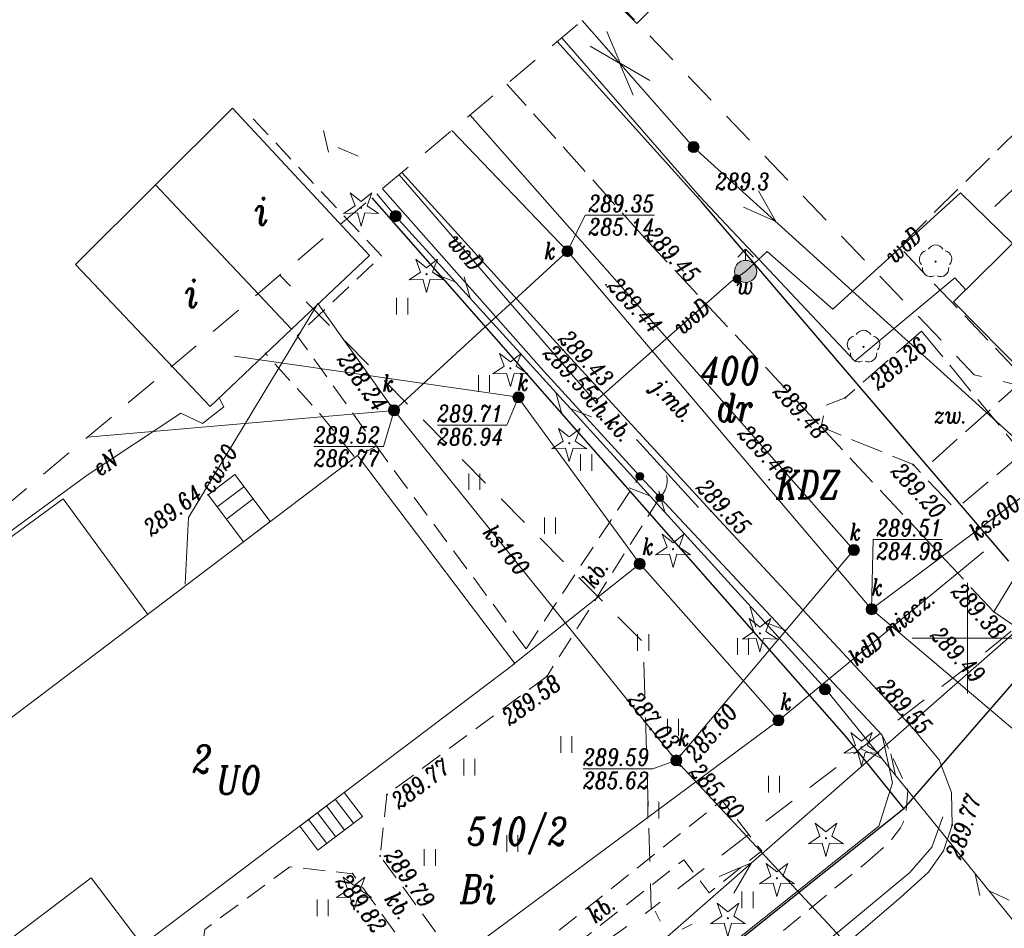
# Model space of a CAD drawing. Header units: metres. Extents: x -1 to 7476305, y 0 to 5497191.
# Tile 5 of 115: x 7474857 to 7474902, y 5496637 to 5496678. Entities that reach past the tile are written whole.
import ezdxf
from ezdxf.enums import TextEntityAlignment as Align

# ---------------------------------------------------------------- set-up
doc = ezdxf.new("R2010")
doc.units = ezdxf.units.M
for name, pattern in [('EGBK02-500', [2, 1.5, -0.5]), ('EGBO02-500', [2.5, 1.5, -1]), ('KTCR02-500', [1.5, 1, -0.5]), ('KTJZ01-500', [2, 1.5, -0.5])]:
    doc.linetypes.add(name, pattern=pattern)
for name, color, linetype, lineweight, true_color in [('EGBB01', 7, 'Continuous', 5, 0x0a0909), ('EGBD03', 7, 'Continuous', 5, 0x0a0909), ('EGBD03_11', 7, 'Continuous', 5, 0x0a0909), ('EGBK02', 7, 'Continuous', 5, 0x0a0909), ('EGBO02', 7, 'Continuous', 5, 0x0a0909), ('KTCR02', 7, 'Continuous', 5, 0x0a0909), ('KTJZ01', 7, 'Continuous', 5, 0x0a0909), ('KTKR01', 7, 'Continuous', 5, 0x0a0909), ('KTOK01', 7, 'Continuous', 5, 0x0a0909), ('KTOK05_01', 7, 'Continuous', 5, 0x0a0909), ('KTOK06', 7, 'Continuous', 5, 0x0a0909), ('OBOP01_01', 7, 'Continuous', 5, 0x0a0909), ('OBOP02_01', 7, 'Continuous', 5, 0x0a0909), ('PTTU04', 7, 'Continuous', 5, 0x0a0909), ('RTPW01', 7, 'Continuous', 5, 0x0a0909), ('RTPW02', 7, 'Continuous', 5, 0x0a0909), ('suepnn', 7, 'Continuous', 5, 0x0a0909), ('SUPC_01', 7, 'Continuous', 5, 0x0a0909), ('SUPE_01', 7, 'Continuous', 5, 0x0a0909), ('SUPK_01', 7, 'Continuous', 5, 0x0a0909), ('SUPS01_05', 7, 'Continuous', 5, 0x0a0909), ('SUPW_01', 7, 'Continuous', 5, 0x0a0909), ('SUSM01', 7, 'Continuous', 5, 0x0a0909), ('SUSM04_01_E', 7, 'Continuous', 5, 0x0a0909), ('SUSM04_01_T', 7, 'Continuous', 5, 0x0a0909), ('sutp', 7, 'Continuous', 5, 0x0a0909), ('SUUS02', 7, 'Continuous', 5, 0x0a0909), ('SUUS15_05_K', 7, 'Continuous', 5, 0x0a0909), ('SUUS25_W', 7, 'Continuous', 5, 0x0a0909), ('SZOPO_905_L', 7, 'Continuous', 5, 0x0a0909), ('Warstwa 1', 7, 'Continuous', 5, 0x0a0909)]:
    doc.layers.add(name, color=color, linetype=linetype, lineweight=lineweight, true_color=true_color)
doc.styles.add('Style-ITALIC_1250', font='ITALIC_1250.shx')
doc.linetypes.add('KTOK01-500', pattern='A,1.75,[13,dgnlstyle-rozp_2015.shx,S=0.002778,R=0,X=0,Y=0],1.75', length=3.5)
doc.linetypes.add('KTOK05_01-500', pattern='A,3.75,[13,dgnlstyle-rozp_2015.shx,S=0.002778,R=0,X=0,Y=0],3.75', length=7.5)

# ---------------------------------------------------------------- blocks, each defined once
blk = doc.blocks.new('905L')
at = {"layer": 'SZOPO_905_L', "color": 18, "linetype": 'Continuous', "lineweight": 13, "true_color": 0x0a0909}
blk.add_arc((-1.05, 0), 1.05, 0, 60, dxfattribs=at)
blk = doc.blocks.new('SUUS15_05_K')
at = {"layer": 'SUUS15_05_K', "linetype": 'Continuous', "lineweight": 13, "true_color": 0x7a7a7a}
h = blk.add_hatch(color=8, dxfattribs=at)
edge = h.paths.add_edge_path()
edge.add_arc((0, 0), 0.25, 0, 360)
at = {"layer": 'SUUS15_05_K', "color": 36, "linetype": 'Continuous', "lineweight": 13, "true_color": 0x803300}
blk.add_circle((0, 0), 0.25, dxfattribs=at)
blk = doc.blocks.new('510_1')
at = {"layer": 'SUSM04_01_T', "linetype": 'Continuous', "lineweight": 13, "true_color": 0x7a7a7a}
h = blk.add_hatch(color=8, dxfattribs=at)
edge = h.paths.add_edge_path()
edge.add_arc((0, 0), 0.25, 0, 360)
at = {"layer": 'SUSM04_01_T', "color": 18, "linetype": 'Continuous', "lineweight": 13, "true_color": 0x0a0909}
blk.add_circle((0, 0), 0.25, dxfattribs=at)
blk = doc.blocks.new('SUSM01')
at = {"layer": 'SUSM01', "color": 18, "linetype": 'Continuous', "lineweight": 13, "true_color": 0x0a0909}
for p, q in [((-0.543, 0.545), (-0.897, 0.899)), ((0.517, 0.545), (0.871, 0.899)), ((-0.897, -0.869), (-0.543, -0.515)), ((0.871, -0.869), (0.517, -0.515))]:
    blk.add_line(p, q, dxfattribs=at)
blk = doc.blocks.new('510')
at = {"layer": 'SUSM04_01_E', "linetype": 'Continuous', "lineweight": 13, "true_color": 0x7a7a7a}
h = blk.add_hatch(color=8, dxfattribs=at)
edge = h.paths.add_edge_path()
edge.add_arc((0, 0), 0.25, 0, 360)
at = {"layer": 'SUSM04_01_E', "color": 18, "linetype": 'Continuous', "lineweight": 13, "true_color": 0x0a0909}
blk.add_circle((0, 0), 0.25, dxfattribs=at)
blk = doc.blocks.new('SUUS02')
at = {"layer": 'SUUS02', "linetype": 'Continuous', "lineweight": 13, "true_color": 0x7a7a7a}
h = blk.add_hatch(color=8, dxfattribs=at)
edge = h.paths.add_edge_path()
edge.add_arc((0, 0), 0.5, 0, 360)
at = {"layer": 'SUUS02', "color": 5, "linetype": 'Continuous', "lineweight": 13}
for p, q in [((0, 1), (-0.354, 0.646)), ((0, 0.5), (0, 1)), ((0, 1), (0.354, 0.646))]:
    blk.add_line(p, q, dxfattribs=at)
blk.add_circle((0, 0), 0.5, dxfattribs=at)
blk = doc.blocks.new('SUUS25_1')
at = {"layer": 'SUUS25_W', "linetype": 'Continuous', "lineweight": 5}
h = blk.add_hatch(color=5, dxfattribs=at)
edge = h.paths.add_edge_path()
edge.add_arc((0, 0), 0.2, 0, 360)
blk = doc.blocks.new('RTPW02')
at = {"layer": 'RTPW02', "linetype": 'Continuous', "lineweight": 13, "true_color": 0x0a0909}
h = blk.add_hatch(color=18, dxfattribs=at)
edge = h.paths.add_edge_path()
edge.add_arc((0, 0), 0.045, 0, 360)
blk = doc.blocks.new('SUPS01_05')
at = {"layer": 'SUPS01_05', "linetype": 'Continuous', "lineweight": 5, "true_color": 0x803300}
h = blk.add_hatch(color=36, dxfattribs=at)
edge = h.paths.add_edge_path()
edge.add_arc((0, 0), 0.045, 0, 360)
blk = doc.blocks.new('PTTU04_01')
at = {"layer": 'PTTU04', "color": 18, "linetype": 'Continuous', "lineweight": 13, "true_color": 0x0a0909}
for p, q in [((-0.25, -0.375), (-0.25, 0.375)), ((0.25, -0.375), (0.25, 0.375))]:
    blk.add_line(p, q, dxfattribs=at)
blk = doc.blocks.new('RTPW01')
at = {"layer": 'RTPW01', "linetype": 'Continuous', "lineweight": 13, "true_color": 0x0a0909}
h = blk.add_hatch(color=18, dxfattribs=at)
edge = h.paths.add_edge_path()
edge.add_arc((0, 0), 0.045, 0, 360)
blk = doc.blocks.new('MDCP_klauzula')
at = {"layer": 'KTOK05_01', "linetype": 'Continuous', "lineweight": 18}
h = blk.add_hatch(color=252, dxfattribs=at)
edge = h.paths.add_edge_path()
edge.add_arc((7474885.216, 5496657.307), 0.175, 0, 360)
h = blk.add_hatch(color=252, dxfattribs=at)
edge = h.paths.add_edge_path()
edge.add_arc((7474886.114, 5496656.344), 0.175, 0, 360)
at = {"layer": 'OBOP01_01', "linetype": 'Continuous', "lineweight": 13}
h = blk.add_hatch(color=252, dxfattribs=at)
edge = h.paths.add_edge_path()
edge.add_arc((7474872.641, 5496669.418), 0.05, 0, 360)
h = blk.add_hatch(color=252, dxfattribs=at)
edge = h.paths.add_edge_path()
edge.add_arc((7474875.596, 5496666.427), 0.05, 0, 360)
h = blk.add_hatch(color=252, dxfattribs=at)
edge = h.paths.add_edge_path()
edge.add_arc((7474879.374, 5496662.179), 0.05, 0, 360)
h = blk.add_hatch(color=252, dxfattribs=at)
edge = h.paths.add_edge_path()
edge.add_arc((7474882.033, 5496658.798), 0.05, 0, 360)
h = blk.add_hatch(color=252, dxfattribs=at)
edge = h.paths.add_edge_path()
edge.add_arc((7474886.713, 5496654.018), 0.05, 0, 360)
h = blk.add_hatch(color=252, dxfattribs=at)
edge = h.paths.add_edge_path()
edge.add_arc((7474890.633, 5496650.218), 0.05, 0, 360)
h = blk.add_hatch(color=252, dxfattribs=at)
edge = h.paths.add_edge_path()
edge.add_arc((7474895.213, 5496645.077), 0.05, 0, 360)
h = blk.add_hatch(color=252, dxfattribs=at)
edge = h.paths.add_edge_path()
edge.add_arc((7474893.61, 5496640.98), 0.05, 0, 360)
h = blk.add_hatch(color=252, dxfattribs=at)
edge = h.paths.add_edge_path()
edge.add_arc((7474891.401, 5496639.172), 0.05, 0, 360)
h = blk.add_hatch(color=252, dxfattribs=at)
edge = h.paths.add_edge_path()
edge.add_arc((7474872.322, 5496638.555), 0.05, 0, 360)
h = blk.add_hatch(color=252, dxfattribs=at)
edge = h.paths.add_edge_path()
edge.add_arc((7474889.188, 5496637.37), 0.05, 0, 360)
at = {"layer": 'OBOP02_01', "linetype": 'Continuous', "lineweight": 13}
h = blk.add_hatch(color=252, dxfattribs=at)
edge = h.paths.add_edge_path()
edge.add_arc((7474898.554, 5496666.991), 0.05, 0, 360)
h = blk.add_hatch(color=252, dxfattribs=at)
edge = h.paths.add_edge_path()
edge.add_arc((7474895.305, 5496663.144), 0.05, 0, 360)
at = {"layer": 'EGBB01', "color": 252, "linetype": 'Continuous', "lineweight": 18}
blk.add_line((7474863.373, 5496670.458), (7474869.5, 5496663.95), dxfattribs=at)
at = {"layer": 'EGBB01', "color": 252, "linetype": 'Continuous', "lineweight": 18, "flags": 128}
for points in [[(7474882.293, 5496691.883), (7474890.759, 5496683.413), (7474885.076, 5496677.734), (7474876.611, 5496686.204), (7474882.293, 5496691.883)], [(7474908.043, 5496665.082), (7474903.694, 5496660.792), (7474899.366, 5496665.179), (7474903.715, 5496669.469), (7474908.043, 5496665.082)], [(7474872.484, 5496658.24), (7474855.611, 5496645.477), (7474856.107, 5496644.822), (7474846.486, 5496637.545), (7474837.315, 5496649.67), (7474826.591, 5496641.558), (7474845.458, 5496616.615), (7474856.135, 5496624.69), (7474855.865, 5496625.047), (7474855.64, 5496624.876), (7474850.508, 5496631.661), (7474860.466, 5496639.194), (7474862.769, 5496636.149), (7474879.577, 5496648.863), (7474872.484, 5496658.24)]]:
    blk.add_lwpolyline(points, close=True, dxfattribs=at)
for points in [[(7474863.373, 5496670.458), (7474866.84, 5496673.91), (7474873.02, 5496667.26), (7474869.5, 5496663.95)], [(7474863.373, 5496670.458), (7474859.76, 5496666.86), (7474865.83, 5496660.45), (7474869.5, 5496663.95)], [(7474863.015, 5496651.077), (7474859.199, 5496656.286), (7474846.473, 5496646.964), (7474851.015, 5496640.763)]]:
    blk.add_lwpolyline(points, dxfattribs=at)
at = {"layer": 'EGBD03', "color": 96, "linetype": 'Continuous', "lineweight": 30, "flags": 128}
for points in [[(7474901.86, 5496653.48), (7474888.01, 5496669.67), (7474881.492, 5496676.917)], [(7474873.123, 5496669.869), (7474894.52, 5496645.53), (7474897.12, 5496642.31), (7474905.9, 5496652.407)], [(7474897.12, 5496642.31), (7474865.61, 5496617.11), (7474861.975, 5496614.627)]]:
    blk.add_lwpolyline(points, dxfattribs=at)
at = {"layer": 'EGBK02', "color": 252, "linetype": 'EGBK02-500', "lineweight": 18, "flags": 128}
blk.add_lwpolyline([(7474920.917, 5496691.33), (7474896.921, 5496667.647), (7474902.57, 5496661.705), (7474898.149, 5496657.736)], dxfattribs=at)
at = {"layer": 'EGBO02', "color": 252, "linetype": 'EGBO02-500', "lineweight": 18, "flags": 128}
blk.add_lwpolyline([(7474841.222, 5496643.003), (7474887.135, 5496580.225), (7474952.717, 5496636.531), (7475011.487, 5496696.697), (7475042.452, 5496728.267), (7475075.818, 5496754.639), (7475151.981, 5496814.306), (7475207.79, 5496879.799), (7475244.471, 5496937.344), (7475261.934, 5496992.564), (7475290.267, 5497036.604), (7475361.871, 5497109.05), (7475312.93, 5497156.379), (7475281.54, 5497123.712), (7475238.605, 5497076.129), (7475203.102, 5497029.307), (7475176.13, 5496968.87), (7475152.282, 5496929.365), (7475127.016, 5496890.885), (7475061.018, 5496837.939), (7474956.291, 5496739.91), (7474841.222, 5496643.003)], close=True, dxfattribs=at)
for points in [[(7474883.938, 5496678.977), (7474900.293, 5496661.887), (7474912.596, 5496658.952), (7474900.009, 5496648.725), (7474885.731, 5496637.774)], [(7474858.894, 5496618.84), (7474885.731, 5496637.774), (7474885.364, 5496649.81), (7474868.978, 5496666.378)]]:
    blk.add_lwpolyline(points, dxfattribs=at)
at = {"layer": 'KTCR02', "color": 252, "linetype": 'KTCR02-500', "lineweight": 18}
for p, q in [((7474880.081, 5496649.518), (7474873.33, 5496658.66)), ((7474880.081, 5496649.518), (7474885.216, 5496657.307)), ((7474886.114, 5496656.344), (7474881.031, 5496648.288))]:
    blk.add_line(p, q, dxfattribs=at)
at = {"layer": 'KTCR02', "color": 252, "linetype": 'KTCR02-500', "lineweight": 18, "flags": 128}
for points in [[(7474867.77, 5496673.44), (7474873.56, 5496667.25), (7474869.76, 5496663.65), (7474873.33, 5496658.66), (7474872.484, 5496658.24)], [(7474872.33, 5496658.2), (7474870.81, 5496660.1), (7474868.31, 5496662.87)], [(7474881.031, 5496648.288), (7474873.81, 5496642.949), (7474873.501, 5496640.178), (7474878.021, 5496633.978), (7474888.921, 5496642.688), (7474890.711, 5496640.408), (7474888.341, 5496638.518), (7474887.201, 5496640.008), (7474882.651, 5496636.428), (7474883.811, 5496634.908), (7474881.461, 5496633.018), (7474880.301, 5496634.468), (7474877.421, 5496632.218), (7474872.261, 5496639.378), (7474869.421, 5496639.688), (7474865.586, 5496636.86), (7474865.411, 5496635.46), (7474866.6, 5496633.713), (7474864.72, 5496632.483), (7474872.113, 5496622.042)], [(7474895.46, 5496639.9), (7474896.24, 5496640.59), (7474896.58, 5496640.94), (7474896.98, 5496641.44), (7474897.09, 5496641.69), (7474897.22, 5496642.21), (7474897.31, 5496643.13), (7474896.15, 5496645.62)], [(7474887.05, 5496633.02), (7474895.46, 5496639.9)]]:
    blk.add_lwpolyline(points, dxfattribs=at)
at = {"layer": 'KTJZ01', "color": 252, "linetype": 'KTJZ01-500', "lineweight": 18}
for p, q in [((7474885.422, 5496668.069), (7474879.218, 5496675.002)), ((7474885.422, 5496668.069), (7474893.39, 5496659.536)), ((7474897.925, 5496663.857), (7474902.463, 5496658.336)), ((7474901.177, 5496651.196), (7474893.39, 5496659.536)), ((7474902.463, 5496658.336), (7474899.448, 5496655.811))]:
    blk.add_line(p, q, dxfattribs=at)
at = {"layer": 'KTJZ01', "color": 252, "linetype": 'KTJZ01-500', "lineweight": 18, "flags": 128}
blk.add_lwpolyline([(7474897.925, 5496663.857), (7474894.483, 5496660.842), (7474893.602, 5496660.512), (7474893.39, 5496659.536), (7474897.543, 5496657.831), (7474899.448, 5496655.811)], dxfattribs=at)
at = {"layer": 'KTKR01', "color": 252, "linetype": 'Continuous', "lineweight": 18}
blk.add_line((7474881.754, 5496662.999), (7474874.474, 5496671.007), dxfattribs=at)
at = {"layer": 'KTKR01', "color": 252, "linetype": 'Continuous', "lineweight": 18, "flags": 128}
for points in [[(7474939.485, 5496679.714), (7474940.948, 5496678.227), (7474939.655, 5496676.935), (7474938.786, 5496676.199), (7474937.377, 5496675.11), (7474934.925, 5496673.363), (7474931.477, 5496670.886), (7474926.585, 5496667.365), (7474924.171, 5496665.602), (7474921.459, 5496663.244), (7474917.249, 5496659.433), (7474913.149, 5496655.668), (7474908.484, 5496651.512), (7474907.762, 5496650.879), (7474906.876, 5496650.382), (7474905.919, 5496650.019), (7474904.893, 5496649.903), (7474903.942, 5496650.046), (7474902.964, 5496650.194), (7474902, 5496650.639), (7474901.177, 5496651.196), (7474902.3, 5496653.032)], [(7474881.754, 5496662.999), (7474888.418, 5496655.744), (7474897.514, 5496645.951), (7474898.712, 5496644.513), (7474899.279, 5496643.035), (7474899.301, 5496641.568), (7474898.92, 5496640.41), (7474898.24, 5496639.44), (7474896.98, 5496638.31), (7474896.98, 5496638.31), (7474888.627, 5496631.166), (7474877.07, 5496622.34), (7474863.53, 5496612.5)]]:
    blk.add_lwpolyline(points, dxfattribs=at)
at = {"layer": 'KTOK01', "color": 252, "linetype": 'KTOK01-500', "lineweight": 18}
blk.add_line((7474885.068, 5496658.959), (7474887.863, 5496655.905), dxfattribs=at)
at = {"layer": 'KTOK01', "color": 252, "linetype": 'KTOK01-500', "lineweight": 18, "flags": 128}
blk.add_lwpolyline([(7474888.16, 5496631.76), (7474897.39, 5496639.43), (7474898.39, 5496640.57), (7474898.88, 5496641.94)], dxfattribs=at)
at = {"layer": 'KTOK05_01', "color": 252, "linetype": 'KTOK05_01-500', "lineweight": 18}
for p, q in [((7474887.901, 5496669.942), (7474881.696, 5496677.089)), ((7474880.887, 5496662.041), (7474873.6, 5496670.271)), ((7474880.887, 5496662.041), (7474885.216, 5496657.307))]:
    blk.add_line(p, q, dxfattribs=at)
at = {"layer": 'KTOK05_01', "color": 252, "linetype": 'Continuous', "lineweight": 18}
blk.add_line((7474885.216, 5496657.307), (7474886.114, 5496656.344), dxfattribs=at)
at = {"layer": 'KTOK05_01', "color": 252, "linetype": 'KTOK05_01-500', "lineweight": 18, "flags": 128}
for points in [[(7474901.23, 5496669.475), (7474921.98, 5496689.109), (7474910.184, 5496701.08)], [(7474887.901, 5496669.942), (7474894.917, 5496662.503), (7474899.422, 5496666.257), (7474899.915, 5496665.721)], [(7474886.114, 5496656.344), (7474896.15, 5496645.62), (7474896.61, 5496643.48), (7474896, 5496641.52), (7474875.45, 5496625.1), (7474868.79, 5496619.82)]]:
    blk.add_lwpolyline(points, dxfattribs=at)
at = {"layer": 'KTOK05_01', "color": 252, "linetype": 'Continuous', "lineweight": 18}
for centre in [(7474885.216, 5496657.307), (7474886.114, 5496656.344)]:
    blk.add_circle(centre, 0.175, dxfattribs=at)
at = {"layer": 'KTOK06', "color": 252, "linetype": 'Continuous', "lineweight": 18}
for p, q in [((7474867.356, 5496656.833), (7474866.154, 5496655.923)), ((7474867.77, 5496656.286), (7474866.568, 5496655.376)), ((7474871.077, 5496642.433), (7474871.898, 5496641.348)), ((7474871.478, 5496642.737), (7474872.299, 5496641.651)), ((7474870.677, 5496642.13), (7474871.497, 5496641.045)), ((7474870.276, 5496641.827), (7474871.097, 5496640.742))]:
    blk.add_line(p, q, dxfattribs=at)
at = {"layer": 'KTOK06', "color": 252, "linetype": 'Continuous', "lineweight": 18, "flags": 128}
for points in [[(7474868.545, 5496655.261), (7474866.943, 5496657.38), (7474865.74, 5496656.47), (7474867.343, 5496654.351), (7474868.545, 5496655.261)], [(7474871.879, 5496643.04), (7474872.699, 5496641.954), (7474870.696, 5496640.439), (7474869.875, 5496641.524), (7474871.879, 5496643.04)]]:
    blk.add_lwpolyline(points, close=True, dxfattribs=at)
at = {"layer": 'OBOP01_01', "color": 252, "linetype": 'Continuous', "lineweight": 13, "flags": 128}
for points in [[(7474872.641, 5496668.589), (7474872.474, 5496669.187), (7474871.853, 5496669.162), (7474872.37, 5496669.506), (7474872.154, 5496670.088), (7474872.641, 5496669.703), (7474873.128, 5496670.088), (7474872.912, 5496669.506), (7474873.429, 5496669.162), (7474872.808, 5496669.187), (7474872.641, 5496668.589)], [(7474875.596, 5496665.598), (7474875.429, 5496666.196), (7474874.808, 5496666.171), (7474875.325, 5496666.515), (7474875.109, 5496667.097), (7474875.596, 5496666.712), (7474876.083, 5496667.097), (7474875.867, 5496666.515), (7474876.385, 5496666.171), (7474875.763, 5496666.196), (7474875.596, 5496665.598)], [(7474879.374, 5496661.35), (7474879.206, 5496661.948), (7474878.585, 5496661.923), (7474879.103, 5496662.267), (7474878.886, 5496662.849), (7474879.374, 5496662.463), (7474879.861, 5496662.849), (7474879.644, 5496662.267), (7474880.162, 5496661.923), (7474879.541, 5496661.948), (7474879.374, 5496661.35)], [(7474882.033, 5496657.969), (7474881.866, 5496658.568), (7474881.245, 5496658.542), (7474881.763, 5496658.886), (7474881.546, 5496659.469), (7474882.033, 5496659.083), (7474882.521, 5496659.469), (7474882.304, 5496658.886), (7474882.822, 5496658.542), (7474882.201, 5496658.568), (7474882.033, 5496657.969)], [(7474886.713, 5496653.189), (7474886.546, 5496653.788), (7474885.925, 5496653.762), (7474886.443, 5496654.106), (7474886.226, 5496654.689), (7474886.713, 5496654.303), (7474887.201, 5496654.689), (7474886.984, 5496654.106), (7474887.502, 5496653.762), (7474886.881, 5496653.788), (7474886.713, 5496653.189)], [(7474890.633, 5496649.389), (7474890.466, 5496649.987), (7474889.845, 5496649.961), (7474890.362, 5496650.306), (7474890.146, 5496650.888), (7474890.633, 5496650.502), (7474891.12, 5496650.888), (7474890.904, 5496650.306), (7474891.422, 5496649.961), (7474890.8, 5496649.987), (7474890.633, 5496649.389)], [(7474895.213, 5496644.248), (7474895.046, 5496644.847), (7474894.424, 5496644.821), (7474894.942, 5496645.165), (7474894.726, 5496645.748), (7474895.213, 5496645.362), (7474895.7, 5496645.748), (7474895.484, 5496645.165), (7474896.001, 5496644.821), (7474895.38, 5496644.847), (7474895.213, 5496644.248)], [(7474893.61, 5496640.151), (7474893.443, 5496640.75), (7474892.822, 5496640.724), (7474893.339, 5496641.068), (7474893.123, 5496641.651), (7474893.61, 5496641.265), (7474894.097, 5496641.651), (7474893.881, 5496641.068), (7474894.398, 5496640.724), (7474893.777, 5496640.75), (7474893.61, 5496640.151)], [(7474891.401, 5496638.343), (7474891.234, 5496638.942), (7474890.613, 5496638.916), (7474891.13, 5496639.26), (7474890.914, 5496639.843), (7474891.401, 5496639.457), (7474891.888, 5496639.843), (7474891.672, 5496639.26), (7474892.19, 5496638.916), (7474891.568, 5496638.942), (7474891.401, 5496638.343)], [(7474872.322, 5496637.726), (7474872.154, 5496638.324), (7474871.533, 5496638.298), (7474872.051, 5496638.643), (7474871.835, 5496639.225), (7474872.322, 5496638.839), (7474872.809, 5496639.225), (7474872.593, 5496638.643), (7474873.11, 5496638.298), (7474872.489, 5496638.324), (7474872.322, 5496637.726)], [(7474889.188, 5496636.541), (7474889.021, 5496637.139), (7474888.4, 5496637.114), (7474888.917, 5496637.458), (7474888.701, 5496638.04), (7474889.188, 5496637.655), (7474889.675, 5496638.04), (7474889.459, 5496637.458), (7474889.977, 5496637.114), (7474889.356, 5496637.139), (7474889.188, 5496636.541)]]:
    blk.add_lwpolyline(points, close=True, dxfattribs=at)
at = {"layer": 'OBOP02_01', "color": 252, "linetype": 'Continuous', "lineweight": 13}
for centre, start, end in [((7474898.554, 5496667.366), 30.1471, 149.8529), ((7474898.198, 5496667.107), 102.1471, 221.8529), ((7474898.911, 5496667.107), 318.1471, 77.8529), ((7474898.334, 5496666.687), 174.1472, 293.8529), ((7474898.775, 5496666.687), 246.1471, 5.8529), ((7474895.305, 5496663.519), 30.1471, 149.8529), ((7474894.949, 5496663.26), 102.1471, 221.8529), ((7474895.662, 5496663.26), 318.1471, 77.8529), ((7474895.085, 5496662.841), 174.1472, 293.8529), ((7474895.526, 5496662.841), 246.1471, 5.8529)]:
    blk.add_arc(centre, 0.375, start, end, dxfattribs=at)
at = {"layer": 'suepnn', "color": 1, "linetype": 'Continuous', "lineweight": 13, "true_color": 0xfa0000, "flags": 128}
for points in [[(7474963.023, 5496671.191), (7474928.265, 5496675.305), (7474907.043, 5496654.58), (7474887.638, 5496672.16), (7474882.621, 5496677.868)], [(7474883.723, 5496677.372), (7474884.337, 5496675.916), (7474882.972, 5496676.712)], [(7474884.919, 5496674.496), (7474884.304, 5496675.953), (7474885.67, 5496675.157)], [(7474890.568, 5496670.181), (7474891.344, 5496668.803), (7474889.896, 5496669.44)], [(7474861.437, 5496615.362), (7474886.458, 5496636.54), (7474907.043, 5496654.58)], [(7474888.798, 5496639.256), (7474890.256, 5496639.868), (7474889.457, 5496638.504)]]:
    blk.add_lwpolyline(points, dxfattribs=at)
at = {"layer": 'SUPC_01', "color": 252, "linetype": 'Continuous', "lineweight": 18, "flags": 128}
blk.add_lwpolyline([(7474870.69, 5496665.1), (7474864.86, 5496655.44), (7474864.7, 5496652.44)], dxfattribs=at)
at = {"layer": 'SUPE_01', "color": 1, "linetype": 'Continuous', "lineweight": 13, "true_color": 0xfa0000, "flags": 128}
blk.add_lwpolyline([(7474866.25, 5496660.81), (7474866.45, 5496660.44), (7474865.49, 5496659.69), (7474864.51, 5496660.16), (7474860.33, 5496657.39), (7474851.37, 5496650.85), (7474846.24, 5496647.24), (7474846.24, 5496646.54), (7474850.804, 5496641.029)], dxfattribs=at)
at = {"layer": 'SUPK_01', "color": 36, "linetype": 'Continuous', "lineweight": 13, "true_color": 0x803300}
for p, q in [((7474894.87, 5496653.98), (7474877.559, 5496673.605)), ((7474881.95, 5496667.46), (7474876.732, 5496672.909)), ((7474881.95, 5496667.46), (7474895.67, 5496651.31)), ((7474870.69, 5496665.1), (7474874.13, 5496660.28)), ((7474879.741, 5496660.868), (7474866.928, 5496662.729)), ((7474885.209, 5496653.355), (7474879.888, 5496660.636)), ((7474886.86, 5496644.486), (7474874.13, 5496660.28)), ((7474900.712, 5496653.901), (7474891.468, 5496646.292))]:
    blk.add_line(p, q, dxfattribs=at)
at = {"layer": 'SUPK_01', "color": 36, "linetype": 'Continuous', "lineweight": 13, "true_color": 0x803300, "flags": 128}
for points in [[(7474919.99, 5496630.71), (7474895.67, 5496651.31), (7474911.12, 5496662.85), (7474930.32, 5496680.72), (7474951.574, 5496701.122)], [(7474881.95, 5496667.46), (7474874.13, 5496660.28), (7474860.293, 5496659.064)], [(7474903.513, 5496626.57), (7474886.86, 5496644.486), (7474894.876, 5496654.01)], [(7474858.23, 5496621.623), (7474891.468, 5496646.292), (7474885.209, 5496653.355), (7474879.505, 5496648.808)]]:
    blk.add_lwpolyline(points, dxfattribs=at)
at = {"layer": 'SUPW_01', "color": 5, "linetype": 'Continuous', "lineweight": 13, "flags": 128}
for points in [[(7474889.987, 5496666.547), (7474889.329, 5496666.091), (7474883.199, 5496660.681), (7474874.352, 5496670.904)], [(7474902.04, 5496667.796), (7474899.677, 5496670.1), (7474893.916, 5496664.848), (7474890.958, 5496667.44), (7474889.987, 5496666.547)]]:
    blk.add_lwpolyline(points, dxfattribs=at)
at = {"layer": 'sutp', "color": 30, "linetype": 'Continuous', "lineweight": 13, "true_color": 0xff9100}
for p, q in [((7474870.943, 5496672.901), (7474871.178, 5496671.929)), ((7474871.588, 5496672.137), (7474872.507, 5496671.742)), ((7474876.891, 5496666.083), (7474875.959, 5496666.444)), ((7474877.564, 5496665.343), (7474877.293, 5496666.305)), ((7474881.432, 5496661.088), (7474881.703, 5496660.125)), ((7474882.104, 5496660.348), (7474883.037, 5496659.987)), ((7474885.671, 5496656.425), (7474884.738, 5496656.786)), ((7474886.343, 5496655.685), (7474886.073, 5496656.648)), ((7474890.177, 5496651.467), (7474890.448, 5496650.505)), ((7474890.85, 5496650.727), (7474891.783, 5496650.366)), ((7474896.123, 5496644.583), (7474895.213, 5496644.997)), ((7474896.753, 5496643.806), (7474896.537, 5496644.783)), ((7474900.34, 5496639.377), (7474900.556, 5496638.4)), ((7474900.97, 5496638.6), (7474901.88, 5496638.186))]:
    blk.add_line(p, q, dxfattribs=at)
at = {"layer": 'sutp', "color": 30, "linetype": 'Continuous', "lineweight": 13, "true_color": 0xff9100, "flags": 128}
for points in [[(7474893.574, 5496647.73), (7474874.201, 5496669.043), (7474873.345, 5496670.056)], [(7474893.574, 5496647.73), (7474911.341, 5496625.795), (7474939.197, 5496624.569)]]:
    blk.add_lwpolyline(points, dxfattribs=at)
at = {"layer": 'SUUS15_05_K', "color": 252, "linetype": 'Continuous', "lineweight": 18, "flags": 128}
for points in [[(7474881.95, 5496667.46), (7474882.749, 5496669.087), (7474882.899, 5496669.087)], [(7474879.741, 5496660.868), (7474879.216, 5496659.617), (7474879.066, 5496659.617)], [(7474874.13, 5496660.28), (7474873.649, 5496658.644), (7474873.499, 5496658.644)], [(7474895.67, 5496651.31), (7474895.739, 5496654.458), (7474895.889, 5496654.458)], [(7474886.86, 5496644.486), (7474885.792, 5496644.112), (7474885.642, 5496644.112)]]:
    blk.add_lwpolyline(points, dxfattribs=at)
at = {"layer": 'Warstwa 1', "color": 252, "linetype": 'Continuous', "lineweight": 18}
for p, q in [((7474900, 5496652.5), (7474900, 5496647.5)), ((7474897.5, 5496650), (7474902.5, 5496650))]:
    blk.add_line(p, q, dxfattribs=at)
at = {"layer": 'PTTU04', "color": 252, "linetype": 'Continuous', "lineweight": 18}
for p in [(7474874.496, 5496664.984), (7474878.186, 5496661.496), (7474882.793, 5496657.93), (7474877.754, 5496657.064), (7474881.164, 5496655.078), (7474885.364, 5496649.81), (7474889.869, 5496649.632), (7474886.713, 5496645.99), (7474881.902, 5496645.2), (7474877.524, 5496644.182), (7474891.269, 5496643.418), (7474885.822, 5496642.246), (7474879.459, 5496640.744), (7474875.743, 5496640.107), (7474890.072, 5496638.197), (7474870.907, 5496637.841)]:
    blk.add_blockref('PTTU04_01', p, dxfattribs=at)
at = {"layer": 'RTPW01', "color": 252, "linetype": 'Continuous', "lineweight": 18}
blk.add_blockref('RTPW01', (7474887.901, 5496669.942), dxfattribs=at)
at = {"layer": 'RTPW02', "color": 252, "linetype": 'Continuous', "lineweight": 18}
for p in [(7474885.422, 5496668.069), (7474883.692, 5496665.94), (7474881.84, 5496663.327), (7474881.754, 5496662.999), (7474894.483, 5496660.842), (7474893.39, 5496659.536), (7474897.543, 5496657.831), (7474891.048, 5496657.149), (7474865.74, 5496656.47), (7474888.418, 5496655.744), (7474895.69, 5496651.34), (7474901.177, 5496651.196), (7474881.031, 5496648.288), (7474900.086, 5496648.128), (7474897.514, 5496645.951), (7474873.81, 5496642.949), (7474899.301, 5496641.568), (7474873.501, 5496640.178), (7474872.261, 5496639.378)]:
    blk.add_blockref('RTPW02', p, dxfattribs=at)
at = {"layer": 'SUPS01_05', "color": 252, "linetype": 'Continuous', "lineweight": 18}
for p in [(7474873.956, 5496660.527), (7474886.646, 5496644.743), (7474887.05, 5496644.727), (7474887.041, 5496644.236)]:
    blk.add_blockref('SUPS01_05', p, dxfattribs=at)
at = {"layer": 'SUSM01', "color": 252, "linetype": 'Continuous', "lineweight": 18, "rotation": 340.5388246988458}
blk.add_blockref('SUSM01', (7474886.458, 5496636.54), dxfattribs=at)
at = {"layer": 'SUSM04_01_E', "color": 252, "linetype": 'Continuous', "lineweight": 18}
blk.add_blockref('510', (7474887.638, 5496672.16), dxfattribs=at)
at = {"layer": 'SUSM04_01_T', "color": 252, "linetype": 'Continuous', "lineweight": 18}
for p in [(7474874.201, 5496669.043), (7474893.566, 5496647.697)]:
    blk.add_blockref('510_1', p, dxfattribs=at)
at = {"layer": 'SUUS02', "color": 252, "linetype": 'Continuous', "lineweight": 18}
blk.add_blockref('SUUS02', (7474889.987, 5496666.547), dxfattribs=at)
at = {"layer": 'SUUS15_05_K', "color": 252, "linetype": 'Continuous', "lineweight": 18}
for p in [(7474881.95, 5496667.46), (7474879.741, 5496660.868), (7474874.13, 5496660.28), (7474894.87, 5496653.98), (7474885.209, 5496653.355), (7474895.67, 5496651.31), (7474891.468, 5496646.292), (7474886.86, 5496644.486)]:
    blk.add_blockref('SUUS15_05_K', p, dxfattribs=at)
at = {"layer": 'SUUS25_W', "color": 252, "linetype": 'Continuous', "lineweight": 18}
blk.add_blockref('SUUS25_1', (7474889.596, 5496666.214), dxfattribs=at)
at = {"layer": 'SZOPO_905_L', "color": 252, "linetype": 'Continuous', "lineweight": 18, "rotation": 312.9996172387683}
blk.add_blockref('905L', (7474886.114, 5496656.344), dxfattribs=at)
at = {"layer": 'EGBB01', "color": 252, "linetype": 'Continuous', "lineweight": 18, "style": 'Style-ITALIC_1250', "width": 0.8}
for s, p in [('i', (7474868.135, 5496669.279)), ('i', (7474864.987, 5496665.566)), ('2', (7474865.484, 5496644.547))]:
    blk.add_text(s, height=1.25, dxfattribs=at).set_placement(p, align=Align.MIDDLE_CENTER)
at = {"layer": 'EGBD03', "color": 96, "linetype": 'Continuous', "lineweight": 30, "style": 'Style-ITALIC_1250', "width": 0.8}
for s, p in [('400', (7474887.932, 5496661.446)), ('510/2', (7474877.425, 5496640.659))]:
    blk.add_text(s, height=1.25, dxfattribs=at).set_placement(p)
at = {"layer": 'EGBD03_11', "color": 252, "linetype": 'Continuous', "lineweight": 18, "style": 'Style-ITALIC_1250', "width": 0.8}
for s, p in [('KDZ', (7474891.366, 5496656.298)), ('UO', (7474866.131, 5496642.98))]:
    blk.add_text(s, height=1.25, dxfattribs=at).set_placement(p)
at = {"layer": 'EGBK02', "color": 252, "linetype": 'Continuous', "lineweight": 18, "style": 'Style-ITALIC_1250', "width": 0.8}
for s, p in [('dr', (7474888.66, 5496659.775)), ('Bi', (7474877.116, 5496638.054))]:
    blk.add_text(s, height=1.25, dxfattribs=at).set_placement(p)
at = {"layer": 'KTCR02', "color": 252, "linetype": 'Continuous', "lineweight": 18, "style": 'Style-ITALIC_1250', "width": 0.8}
for rotation, p in [(56.6039, (7474883.16, 5496652.201)), (306.0933, (7474873.671, 5496638.222)), (38.6277, (7474883.219, 5496637.109))]:
    blk.add_text('kb.', height=0.75, rotation=rotation, dxfattribs=at).set_placement(p)
at = {"layer": 'KTJZ01', "color": 252, "linetype": 'Continuous', "lineweight": 18, "style": 'Style-ITALIC_1250', "width": 0.8}
blk.add_text('j.mb.', height=0.75, rotation=313.0389, dxfattribs=at).set_placement((7474885.722, 5496661.265))
blk.add_text('zw.', height=0.75, dxfattribs=at).set_placement((7474898.464, 5496659.702))
at = {"layer": 'KTKR01', "color": 252, "linetype": 'Continuous', "lineweight": 18, "style": 'Style-ITALIC_1250', "width": 0.8}
blk.add_text('ch.kb.', height=0.75, rotation=312.5687, dxfattribs=at).set_placement((7474882.719, 5496660.643))
at = {"layer": 'RTPW01', "color": 252, "linetype": 'Continuous', "lineweight": 18, "style": 'Style-ITALIC_1250', "width": 0.8}
blk.add_text('289.3', height=0.75, dxfattribs=at).set_placement((7474888.626, 5496670.234))
at = {"layer": 'RTPW02', "color": 252, "linetype": 'Continuous', "lineweight": 18, "style": 'Style-ITALIC_1250', "width": 0.8}
for s, rotation, p in [('289.45', 313.0389, (7474885.414, 5496668.141)), ('289.44', 313.0389, (7474883.712, 5496665.856)), ('289.43', 313.0389, (7474881.501, 5496663.47)), ('289.26', 39.9764, (7474895.978, 5496661.157)), ('289.55', 313.0389, (7474880.803, 5496662.815)), ('289.48', 313.0389, (7474891.188, 5496661.083)), ('289.46', 313.0389, (7474889.588, 5496659.191)), ('289.20', 313.0389, (7474896.502, 5496657.49)), ('289.55', 313.0389, (7474887.712, 5496656.761)), ('289.64', 37.1042, (7474863.186, 5496654.577)), ('289.38', 313.0361, (7474899.215, 5496652.06)), ('289.49', 313.0361, (7474898.274, 5496650.099)), ('289.55', 313.0361, (7474895.881, 5496647.756)), ('289.58', 36.476, (7474879.345, 5496646.026)), ('289.77', 36.476, (7474874.357, 5496642.257)), ('289.77', 71.788, (7474899.708, 5496639.985)), ('289.79', 306.0933, (7474873.653, 5496640.171)), ('289.82', 306.0933, (7474871.472, 5496639.022))]:
    blk.add_text(s, height=0.75, rotation=rotation, dxfattribs=at).set_placement(p)
at = {"layer": 'SUPC_01', "color": 252, "linetype": 'Continuous', "lineweight": 18, "style": 'Style-ITALIC_1250', "width": 0.8}
blk.add_text('cw20', height=0.75, rotation=58.8882, dxfattribs=at).set_placement((7474866.204, 5496657.666), align=Align.MIDDLE_CENTER)
at = {"layer": 'SUPE_01', "color": 1, "linetype": 'Continuous', "lineweight": 13, "true_color": 0xfa0000, "style": 'Style-ITALIC_1250', "width": 0.8}
blk.add_text('eN', height=0.75, rotation=33.5316, dxfattribs=at).set_placement((7474861.115, 5496657.91), align=Align.MIDDLE_CENTER)
at = {"layer": 'SUPK_01', "color": 36, "linetype": 'Continuous', "lineweight": 13, "true_color": 0x803300, "style": 'Style-ITALIC_1250', "width": 0.8}
for s, rotation, p in [('ks200', 36.757, (7474901.219, 5496655.455)), ('ks160', 308.8688, (7474879.205, 5496653.984)), ('kdD niecz.', 39.4598, (7474896.583, 5496650.502))]:
    blk.add_text(s, height=0.75, rotation=rotation, dxfattribs=at).set_placement(p, align=Align.MIDDLE_CENTER)
at = {"layer": 'SUPS01_05', "color": 252, "linetype": 'Continuous', "lineweight": 18, "style": 'Style-ITALIC_1250', "width": 0.8}
for s, rotation, p in [('288.24', 305.5152, (7474871.538, 5496662.573)), ('287.03', 308.8688, (7474884.61, 5496647.202)), ('285.60', 49.9109, (7474887.764, 5496644.352)), ('285.60', 312.9084, (7474887.415, 5496643.937))]:
    blk.add_text(s, height=0.75, rotation=rotation, dxfattribs=at).set_placement(p)
at = {"layer": 'SUPW_01', "color": 5, "linetype": 'Continuous', "lineweight": 13, "style": 'Style-ITALIC_1250', "width": 0.8}
for rotation, p in [(310.8743, (7474877.367, 5496667.419)), (42.3531, (7474897.097, 5496667.747)), (41.4292, (7474887.556, 5496664.526))]:
    blk.add_text('woD', height=0.75, rotation=rotation, dxfattribs=at).set_placement(p, align=Align.MIDDLE_CENTER)
at = {"layer": 'SUUS15_05_K', "color": 36, "linetype": 'Continuous', "lineweight": 13, "true_color": 0x803300, "style": 'Style-ITALIC_1250', "width": 0.8}
for s, p in [('%%u289.35%%U', (7474882.899, 5496669.237)), ('k', (7474880.908, 5496667.108)), ('k', (7474873.617, 5496661.13)), ('k', (7474879.689, 5496661.173)), ('%%u289.51%%U', (7474895.889, 5496654.608)), ('k', (7474894.683, 5496654.42)), ('k', (7474885.333, 5496653.768)), ('k', (7474895.67, 5496651.923)), ('k', (7474891.559, 5496646.775)), ('k', (7474886.944, 5496645.142))]:
    blk.add_text(s, height=0.75, dxfattribs=at).set_placement(p)
for s, p in [('%%o285.14%%O', (7474882.899, 5496668.937)), ('%%o284.98%%O', (7474895.889, 5496654.308))]:
    blk.add_text(s, height=0.75, dxfattribs=at).set_placement(p, align=Align.TOP_LEFT)
for s, p in [('%%u289.71%%U', (7474879.066, 5496659.767)), ('%%u289.52%%U', (7474873.499, 5496658.794)), ('%%u289.59%%U', (7474885.642, 5496644.262))]:
    blk.add_text(s, height=0.75, dxfattribs=at).set_placement(p, align=Align.RIGHT)
for s, p in [('%%o286.94%%O', (7474879.066, 5496659.467)), ('%%o286.77%%O', (7474873.499, 5496658.494)), ('%%o285.62%%O', (7474885.642, 5496643.962))]:
    blk.add_text(s, height=0.75, dxfattribs=at).set_placement(p, align=Align.TOP_RIGHT)
at = {"layer": 'SUUS25_W', "color": 252, "linetype": 'Continuous', "lineweight": 18, "style": 'Style-ITALIC_1250', "width": 0.8}
blk.add_text('w', height=0.75, dxfattribs=at).set_placement((7474889.577, 5496665.534))

msp = doc.modelspace()

# ---------------------------------------------------------------- block references
at = {"layer": 'RTPW01', "color": 18, "lineweight": 30, "true_color": 0x000000}
msp.add_blockref('MDCP_klauzula', (0, 0), dxfattribs=at)

doc.saveas('drawing.dxf')
